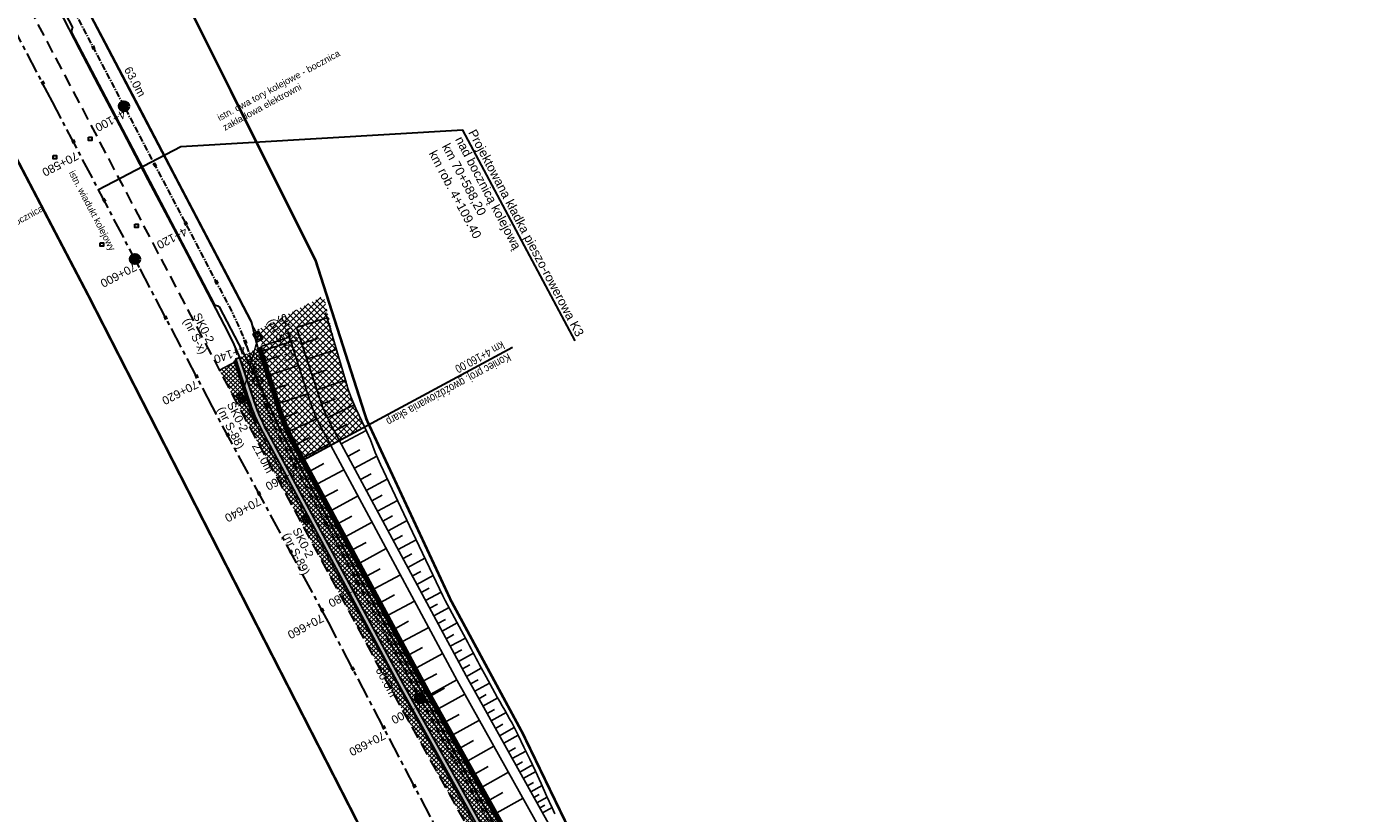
# Model space of a CAD drawing. Header units: metres. Extents: x 7529682 to 7533711, y 5721186 to 5727842.
# Tile 8 of 110: x 7531610 to 7531812, y 5724069 to 5724188. Entities that reach past the tile are written whole.
import ezdxf

# ---------------------------------------------------------------- set-up
doc = ezdxf.new("R2010")
doc.units = ezdxf.units.M
for name, pattern in [('817-dzialki-09-05-04$0$HIDDEN', [0.375, 0.25, -0.125]), ('CENTER', [50.8, 31.75, -6.35, 6.35, -6.35]), ('HIDDEN', [9.525, 6.35, -3.175])]:
    doc.linetypes.add(name, pattern=pattern)
for name, color, linetype in [('C-DROGI-SYTUACJA-ETYKIETY', 7, 'Continuous'), ('D-hatch-pobocza', 131, 'Continuous'), ('D-pobocza', 7, 'Continuous'), ('D-skarpa', 7, 'Continuous'), ('D-skarpa-kreskowanie', 7, 'Continuous')]:
    doc.layers.add(name, color=color, linetype=linetype)
for name, color, linetype, lineweight, true_color in [('D-bariery', 7, 'FENCELINE2', 30, 0xff0f0f), ('D-hatch-ciag-pieszo-rowerowy', 7, 'Continuous', 13, 0xff9f80), ('D-hatch-gwozdziowanie', 7, 'Continuous', 13, 0xffc824), ('D-LR-etap-III', 7, '817-dzialki-09-05-04$0$HIDDEN', 50, 0xff1aff)]:
    doc.layers.add(name, color=color, linetype=linetype, lineweight=lineweight, true_color=true_color)
for name, color, linetype, lineweight in [('D-krawędzie', 7, 'Continuous', 30), ('D-obrzeża', 7, 'Continuous', 30), ('D-opisy', 7, 'Continuous', 30), ('D-oś', 10, 'CENTER', 30), ('D-ścieki', 7, 'Continuous', 30), ('Sieci-KD-proj', 2, 'KANDESZCZ_X2', 30), ('Sieci-T-kanal technologiczny', 4, 'kt kanał technologiczny', 30)]:
    doc.layers.add(name, color=color, linetype=linetype, lineweight=lineweight)
for name, color, linetype, true_color in [('D-opis-KT-dlugosci', 7, 'Continuous', 0xff8000), ('D-opis-KT-studnie', 7, 'Continuous', 0xff8000), ('poprzeczki', 7, 'Continuous', 0x0000c7)]:
    doc.layers.add(name, color=color, linetype=linetype, true_color=true_color)
doc.styles.add('2mm08', font='arial.ttf', dxfattribs={"width": 0.8})
doc.styles.add('ARIAL', font='arial.ttf', dxfattribs={"height": 1})
doc.styles.add('DIMTEXT', font='simplex.shx', dxfattribs={"width": 0.7})
doc.styles.get("Standard").update_dxf_attribs({"font": 'arial.ttf'})
doc.linetypes.add('FENCELINE2', pattern='A,6.35,-2.54,[132,ltypeshp.shx,S=2.54,R=0,X=-2.54,Y=0],-2.54,25.4', length=36.83)
doc.linetypes.add('KANDESZCZ_X2', pattern='A,4.366477,-0.326302,["kd",DIMTEXT,S=1.28,R=0,X=0,Y=-0.405864],-2.036296,4.465198', length=11.194273)
doc.linetypes.add('kt kanał technologiczny', pattern='A,1,-0.8,["kt",Standard,S=0.5,R=0,X=-0.7,Y=-0.15],-0.3', length=2.1)
pattern_1 = [(45, (0, 0), (-0.33675960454, 0.33675960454), []), (135, (0, 0), (-0.33675960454, -0.33675960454), [])]

# ---------------------------------------------------------------- blocks, each defined once
blk = doc.blocks.new('kilometraz')
at = {"linetype": 'ByBlock', "lineweight": -2}
blk.add_hatch(color=0, dxfattribs=at).paths.add_polyline_path([(0, -0.28125, 0.41421356), (0.28125, 0, 0.41421356), (0, 0.28125)])
at = {"color": 0, "linetype": 'ByBlock', "lineweight": -2}
blk.add_line((0, 0.28125), (0, -0.28125), dxfattribs=at)
blk.add_circle((0, 0), 0.28125, dxfattribs=at)
blk = doc.blocks.new('AeccTickLine')
at = {"color": 0, "linetype": 'ByBlock', "lineweight": -2}
blk.add_line((0, 1), (0, -1), dxfattribs=at)
blk = doc.blocks.new('SKR2')
at = {"layer": 'Sieci-T-kanal technologiczny', "color": 2, "lineweight": 25}
for points in [[(0.03, -0.19), (0.96, -1.15), (0.28, -1.81), (-0.65, -0.84)], [(-0.04, -0.54), (0.61, -1.21), (0.23, -1.57), (-0.41, -0.9)]]:
    blk.add_lwpolyline(points, close=True, dxfattribs=at)
blk.add_lwpolyline([(-0.09, -1.23), (0.28, -0.87)], dxfattribs=at)

msp = doc.modelspace()

# ---------------------------------------------------------------- hatches: boundary and pattern name
at = {"layer": 'D-hatch-ciag-pieszo-rowerowy'}
h = msp.add_hatch(dxfattribs=at)
h.set_pattern_fill('ANSI37', color=256, scale=0.15, style=0)
h.set_pattern_definition(pattern_1)
edge = h.paths.add_edge_path()
edge.add_line((7531644.77, 5724139.26), (7531642.01, 5724137.81))
edge.add_arc((7531613.48, 5724128.52), 30, 18.0068, 18.0431, ccw=False)
edge.add_line((7531642.01, 5724137.79), (7531643.99, 5724131.72))
edge.add_arc((7531672.52, 5724141), 30, 198.0068, 208.2899)
edge.add_line((7531646.1, 5724126.78), (7531649.99, 5724119.54))
edge.add_line((7531649.99, 5724119.54), (7531652.86, 5724119.41))
edge.add_line((7531652.86, 5724119.41), (7531649.91, 5724124.9))
edge.add_arc((7531674.12, 5724137.94), 27.5, 198.0068, 208.2899, ccw=False)
edge.add_line((7531647.97, 5724129.44), (7531644.77, 5724139.26))
h = msp.add_hatch(dxfattribs=at)
h.set_pattern_fill('ANSI37', color=256, scale=0.15, style=0)
h.set_pattern_definition(pattern_1)
h.paths.add_polyline_path([(7531670.46, 5724086.72), (7531652.86, 5724119.41), (7531649.99, 5724119.54), (7531666.66, 5724088.58), (7531679.39, 5724065.76), (7531684.87, 5724055.95), (7531688.52, 5724049.12), (7531697.22, 5724032.63), (7531705.52, 5724016.85), (7531710.98, 5724006.44), (7531717.73, 5723993.61), (7531720.61, 5723993.5), (7531714.8, 5724004.55), (7531709.34, 5724014.95), (7531701.04, 5724030.73), (7531692.33, 5724047.23), (7531688.67, 5724054.08), (7531683.18, 5724063.92)])
at = {"layer": 'D-hatch-gwozdziowanie'}
h = msp.add_hatch(dxfattribs=at)
h.set_pattern_fill('ANSI37', color=256, scale=0.2, style=0)
h.set_pattern_definition([(45, (0, 0), (-0.449012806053, 0.449012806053), []), (135, (0, 0), (-0.449012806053, -0.449012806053), [])])
h.paths.add_polyline_path([(7531660.16, 5724128.85), (7531660.86, 5724127.35), (7531651.79, 5724122.46), (7531649.85, 5724126.12), (7531648.98, 5724128.09), (7531648.38, 5724129.79), (7531647.71, 5724131.86), (7531646.07, 5724136.89), (7531644.76, 5724142.01), (7531649.03, 5724144.2), (7531650.36, 5724144.89), (7531654.68, 5724147.14), (7531656.49, 5724139.5), (7531657.86, 5724134.85), (7531658.47, 5724132.72), (7531659.25, 5724130.68)])
at = {"layer": 'D-hatch-pobocza'}
h = msp.add_hatch(dxfattribs=at)
h.set_pattern_fill('ANSI37', color=256, scale=0.15, style=0)
h.set_pattern_definition(pattern_1)
h.paths.add_polyline_path([(7531641.56, 5724137.25), (7531638.97, 5724135.9), (7531641.01, 5724132.02), (7531664.91, 5724087.62), (7531677.64, 5724064.79), (7531683.11, 5724054.99), (7531686.75, 5724048.18), (7531695.45, 5724031.7), (7531703.75, 5724015.92), (7531709.21, 5724005.51), (7531719.39, 5723986.15), (7531726.3, 5723973), (7531732.74, 5723960.74), (7531735.13, 5723956.19), (7531735.64, 5723955.22), (7531738.92, 5723952.15), (7531736.41, 5723957), (7531736.31, 5723956.96), (7531727.53, 5723973.65), (7531720.63, 5723986.8), (7531710.45, 5724006.17), (7531704.99, 5724016.57), (7531696.69, 5724032.35), (7531687.99, 5724048.84), (7531684.34, 5724055.66), (7531678.87, 5724065.47), (7531666.13, 5724088.29), (7531645.57, 5724126.5, -0.044899), (7531643.41, 5724131.54)])
at = {"layer": 'D-ścieki', "linetype": 'ByBlock', "true_color": 0x00cccc}
h = msp.add_hatch(color=132, dxfattribs=at)
edge = h.paths.add_edge_path()
edge.add_line((7531642.01, 5724137.81), (7531641.44, 5724137.63))
edge.add_line((7531641.44, 5724137.63), (7531643.41, 5724131.54))
edge.add_arc((7531672.52, 5724141), 30.6, 198.0068, 208.2899)
edge.add_line((7531645.57, 5724126.5), (7531666.13, 5724088.29))
edge.add_line((7531666.13, 5724088.29), (7531678.87, 5724065.47))
edge.add_line((7531678.87, 5724065.47), (7531684.34, 5724055.66))
edge.add_line((7531684.34, 5724055.66), (7531687.99, 5724048.84))
edge.add_line((7531687.99, 5724048.84), (7531696.69, 5724032.35))
edge.add_line((7531696.69, 5724032.35), (7531704.99, 5724016.57))
edge.add_line((7531704.99, 5724016.57), (7531710.45, 5724006.17))
edge.add_line((7531710.45, 5724006.17), (7531727.53, 5723973.65))
edge.add_line((7531727.53, 5723973.65), (7531736.31, 5723956.96))
edge.add_line((7531736.31, 5723956.96), (7531737.42, 5723957.41))
edge.add_line((7531737.42, 5723957.41), (7531737.21, 5723957.86))
edge.add_line((7531737.21, 5723957.86), (7531736.63, 5723957.63))
edge.add_line((7531736.63, 5723957.63), (7531728.07, 5723973.93))
edge.add_line((7531728.07, 5723973.93), (7531710.98, 5724006.44))
edge.add_line((7531710.98, 5724006.44), (7531705.52, 5724016.85))
edge.add_line((7531705.52, 5724016.85), (7531697.22, 5724032.63))
edge.add_line((7531697.22, 5724032.63), (7531688.52, 5724049.12))
edge.add_line((7531688.52, 5724049.12), (7531684.87, 5724055.95))
edge.add_line((7531684.87, 5724055.95), (7531679.39, 5724065.76))
edge.add_line((7531679.39, 5724065.76), (7531666.66, 5724088.58))
edge.add_line((7531666.66, 5724088.58), (7531646.1, 5724126.78))
edge.add_arc((7531672.52, 5724141), 30, 198.0068, 208.2899, ccw=False)
edge.add_line((7531643.99, 5724131.72), (7531642.01, 5724137.79))
edge.add_arc((7531613.48, 5724128.52), 30, 18.0068, 18.0431)

# ---------------------------------------------------------------- linework, layer by layer
at = {"layer": 'D-bariery', "ltscale": 0.05, "flags": 128}
for points in [[(7531734.88, 5723966.87), (7531732.11, 5723972.15), (7531725.2, 5723985.29), (7531715.03, 5724004.66), (7531709.56, 5724015.07), (7531701.26, 5724030.85), (7531692.55, 5724047.35), (7531688.89, 5724054.2), (7531683.4, 5724064.04), (7531670.68, 5724086.84), (7531650.13, 5724125.02, -0.044899), (7531648.21, 5724129.51), (7531645, 5724139.38)], [(7531641.16, 5724137.37, -0.000554), (7531641.18, 5724137.31), (7531643.08, 5724131.43, 0.025018), (7531644.45, 5724127.91)]]:
    msp.add_lwpolyline(points, format="xyb", dxfattribs=at)
at = {"layer": 'D-krawędzie', "linetype": 'HIDDEN', "ltscale": 0.3, "flags": 128}
msp.add_lwpolyline([(7530572.01, 5726166.06), (7530599.74, 5726113.52), (7530641.56, 5726032.01), (7530660.96, 5725995.07), (7530689.13, 5725941.54), (7530707.34, 5725907.03), (7530725.26, 5725873.09), (7530743.97, 5725837.65), (7530770.53, 5725787.12), (7530787.86, 5725754.27), (7530809.9, 5725712.54), (7530824.74, 5725684.39), (7530840.86, 5725653.69), (7530860.68, 5725616.15), (7530865.28, 5725607.39), (7530878.05, 5725583.08), (7530918.17, 5725507.18), (7530950.16, 5725446.31), (7530993.42, 5725364.26), (7531022.77, 5725308.72), (7531053.81, 5725249.87), (7531081.17, 5725197.87), (7531103.9, 5725154.54), (7531128.12, 5725108.45), (7531149.3, 5725068.25), (7531167.38, 5725033.77), (7531197.16, 5724976.99), (7531228.15, 5724918.03), (7531253.15, 5724870.49), (7531286.8, 5724806.65), (7531306.74, 5724768.66), (7531335.09, 5724714.65), (7531357.32, 5724672.44), (7531373.64, 5724641.45), (7531392.16, 5724606), (7531418.48, 5724555.85), (7531439.73, 5724515.58), (7531476.36, 5724446.19), (7531491.8, 5724416.76), (7531531.9, 5724339.93), (7531557.23, 5724291.66), (7531569.85, 5724267.58), (7531591.38, 5724226.55), (7531610, 5724191.1), (7531616.88, 5724178), (7531629.98, 5724153.03), (7531641.01, 5724132.02), (7531664.91, 5724087.62), (7531677.64, 5724064.79), (7531683.11, 5724054.99), (7531686.75, 5724048.18), (7531695.45, 5724031.7), (7531703.75, 5724015.92), (7531709.21, 5724005.51), (7531719.39, 5723986.15), (7531726.3, 5723973), (7531732.74, 5723960.74), (7531735.13, 5723956.19)], dxfattribs=at)
at = {"layer": 'D-krawędzie', "color": 7, "linetype": 'ByBlock'}
for points in [[(7531644.77, 5724139.26), (7531643.8, 5724143.27), (7531640.72, 5724149.13), (7531632.8, 5724164.24), (7531627.34, 5724174.65), (7531621.82, 5724185.17), (7531617.52, 5724193.35), (7531616.32, 5724194.71), (7531614.79, 5724196.44)], [(7531611.85, 5724194.89), (7531614.07, 5724191.54), (7531615.43, 5724188.94), (7531617.87, 5724184.29), (7531620.7, 5724178.91), (7531624.33, 5724171.98), (7531628.19, 5724164.62), (7531632.48, 5724156.45), (7531634.64, 5724152.34), (7531637.15, 5724147.55), (7531640.35, 5724141.46), (7531641.12, 5724139.76), (7531642.01, 5724137.81)]]:
    msp.add_lwpolyline(points, dxfattribs=at)
at = {"layer": 'D-krawędzie'}
for points in [[(7531619.22, 5724171.06), (7531619.72, 5724171.06), (7531619.72, 5724170.56), (7531619.22, 5724170.56)], [(7531613.87, 5724168.3), (7531614.37, 5724168.3), (7531614.37, 5724167.8), (7531613.87, 5724167.8)], [(7531626.23, 5724157.92), (7531626.73, 5724157.92), (7531626.73, 5724157.42), (7531626.23, 5724157.42)], [(7531621, 5724155.1), (7531621.5, 5724155.1), (7531621.5, 5724154.6), (7531621, 5724154.6)]]:
    msp.add_lwpolyline(points, close=True, dxfattribs=at)
at = {"layer": 'D-LR-etap-III', "ltscale": 10, "flags": 128}
msp.add_lwpolyline([(7531750.47, 5723895.1, 0.4, 0.4, 0), (7531750.5, 5723895.13, 0.4, 0.4, 0), (7531682.71, 5724022.92, 0.4, 0.4, 0), (7531619.18, 5724147.2, 0.4, 0.4, 0), (7531592.31, 5724198.49, 0.4, 0.4, 0), (7531553.26, 5724272.92, 0.4, 0.4, 0), (7531504.02, 5724366.79, 0.4, 0.4, 0), (7531482.09, 5724407.62, 0.4, 0.4, 0), (7531412.35, 5724541.18, 0.4, 0.4, 0), (7531388.46, 5724586.93, 0.4, 0.4, 0), (7531345.12, 5724669.94, 0.4, 0.4, 0), (7531127.66, 5725081.67, 0.4, 0.4, 0), (7531059.25, 5725211.04, 0.4, 0.4, 0), (7531008.01, 5725307.95, 0.4, 0.4, 0), (7530964.18, 5725390.84, 0.4, 0.4, 0), (7530914.56, 5725484.68, 0.4, 0.4, 0), (7530865.24, 5725577.49, 0.4, 0.4, 0), (7530840.09, 5725624.06, 0.4, 0.4, 0), (7530802.56, 5725694.92, 0.4, 0.4, 0), (7530755.54, 5725787.51, 0.4, 0.4, 0), (7530708.72, 5725876.3, 0.4, 0.4, 0), (7530695.12, 5725902.09, 0.4, 0.4, 0), (7530642.91, 5726001.08, 0.4, 0.4, 0), (7530634.93, 5726016.15, 0.4, 0.4, 0), (7530610.82, 5726061.93, 0.4, 0.4, 0), (7530610.82, 5726061.93, 0.4, 0.4, 0), (7530607.21, 5726063.51, 0.4, 0.4, 0), (7530597.42, 5726080.68, 0.4, 0.4, 0), (7530591.16, 5726088.44, 0.4, 0.4, 0), (7530581.28, 5726107.21, 0.4, 0.4, 0), (7530571.29, 5726130.56, 0.4, 0.4, 0), (7530549.55, 5726171.53, 0.4, 0.4, 0), (7530531.01, 5726206.47, 0.4, 0.4, 0), (7530516.46, 5726236.02, 0.4, 0.4, 0), (7530500.8, 5726266.14, 0.4, 0.4, 0), (7530491.35, 5726283.94, 0.4, 0.4, 0), (7530482.4, 5726303.41, 0.4, 0.4, 0), (7530482.4, 5726303.41, 0.4, 0.4, 0), (7530450.41, 5726357.28, 0.4, 0.4, 0), (7530397.76, 5726458.5, 0.4, 0.4, 0), (7530334.71, 5726583.66, 0.4, 0.4, 0), (7530303.94, 5726645.17, 0.4, 0.4, 0), (7530300.51, 5726651.78, 0.4, 0.4, 0), (7530289.21, 5726671.97, 0.4, 0.4, 0), (7530281.54, 5726685.57, 0.4, 0.4, 0), (7530261.37, 5726724.16, 0.4, 0.4, 0), (7530254.03, 5726738.21, 0.4, 0.4, 0), (7530197.22, 5726845.06, 0.4, 0.4, 0), (7530194.71, 5726849.15, 0.4, 0.4, 0), (7530195.92, 5726850.75, 0.4, 0.4, 0), (7530170.55, 5726892.96, 0.4, 0.4, 0), (7530143.17, 5726945.07, 0.4, 0.4, 0), (7530105.06, 5727018.32, 0.4, 0.4, 0), (7530100.06, 5727027.16, 0.4, 0.4, 0), (7530062.32, 5727099.63, 0.4, 0.4, 0), (7530015.38, 5727189.42, 0.4, 0.4, 0), (7529983.21, 5727250.21, 0.4, 0.4, 0), (7529953.28, 5727306.75, 0.4, 0.4, 0), (7529900.67, 5727406.16, 0.4, 0.4, 0), (7529890.63, 5727425.13, 0.4, 0.4, 0), (7529875.16, 5727454.43, 0.4, 0.4, 0), (7529857.56, 5727487.79, 0.4, 0.4, 0), (7529835.19, 5727530.19, 0.4, 0.4, 0), (7529811.74, 5727574.66, 0.4, 0.4, 0), (7529792.1, 5727611.92, 0.4, 0.4, 0), (7529768.07, 5727657.47, 0.4, 0.4, 0), (7529755.21, 5727682.13, 0.4, 0.4, 0), (7529753.31, 5727681.13, 0.4, 0.4, 0), (7529739.21, 5727707.77, 0.4, 0.4, 0), (7529735.39, 5727711.25, 0.4, 0.4, 0), (7529725.42, 5727730.2, 0.4, 0.4, 0), (7529723.55, 5727729.88, 0.4, 0.4, 0), (7529695.57, 5727782.93, 0.4, 0.4, 0), (7529717.68, 5727794.02, 0.4, 0.4, 0), (7529736.27, 5727758.65, 0.4, 0.4, 0), (7529736.27, 5727758.65, 0.4, 0.4, 0), (7529744.51, 5727750.41, 0.4, 0.4, 0), (7529744.51, 5727750.41, 0.4, 0.4, 0), (7529750.28, 5727738.55, 0.4, 0.4, 0), (7529777.11, 5727687.57, 0.4, 0.4, 0), (7529796.52, 5727651.33, 0.4, 0.4, 0), (7529814.94, 5727616.79, 0.4, 0.4, 0), (7529839.01, 5727572.3, 0.4, 0.4, 0), (7529860.62, 5727532.51, 0.4, 0.4, 0), (7529882.35, 5727491.5, 0.4, 0.4, 0), (7529904.87, 5727449.1, 0.4, 0.4, 0), (7529920.75, 5727418.88, 0.4, 0.4, 0), (7529946.68, 5727368.55, 0.4, 0.4, 0), (7529972.02, 5727320.57, 0.4, 0.4, 0), (7529987.74, 5727290.15, 0.4, 0.4, 0), (7529996.5, 5727273.66, 0.4, 0.4, 0), (7530017.54, 5727234.2, 0.4, 0.4, 0), (7530033.05, 5727204.86, 0.4, 0.4, 0), (7530051.62, 5727170.22, 0.4, 0.4, 0), (7530069.28, 5727137.02, 0.4, 0.4, 0), (7530089.39, 5727097.53, 0.4, 0.4, 0), (7530109.71, 5727060.75, 0.4, 0.4, 0), (7530136.77, 5727011.64, 0.4, 0.4, 0), (7530162.45, 5726962.74, 0.4, 0.4, 0), (7530187.67, 5726916.99, 0.4, 0.4, 0), (7530207.82, 5726879.34, 0.4, 0.4, 0), (7530230.63, 5726834.52, 0.4, 0.4, 0), (7530262.29, 5726776.62, 0.4, 0.4, 0), (7530277.51, 5726760.21, 0.4, 0.4, 0), (7530286.04, 5726744.11, 0.4, 0.4, 0), (7530288.1, 5726735.88, 0.4, 0.4, 0), (7530290.39, 5726725.05, 0.4, 0.4, 0), (7530296.18, 5726713.58, 0.4, 0.4, 0), (7530302.73, 5726701.18, 0.4, 0.4, 0), (7530325.69, 5726657.47, 0.4, 0.4, 0), (7530343.24, 5726623.65, 0.4, 0.4, 0), (7530360.23, 5726591.75, 0.4, 0.4, 0), (7530383.21, 5726548.06, 0.4, 0.4, 0), (7530406.02, 5726503.61, 0.4, 0.4, 0), (7530427.46, 5726462.62, 0.4, 0.4, 0), (7530447.93, 5726424.39, 0.4, 0.4, 0), (7530471.13, 5726379.92, 0.4, 0.4, 0), (7530490.5, 5726343.03, 0.4, 0.4, 0), (7530509.5, 5726306.73, 0.4, 0.4, 0), (7530529.89, 5726267.24, 0.4, 0.4, 0), (7530543.85, 5726238.99, 0.4, 0.4, 0), (7530554.81, 5726218.94, 0.4, 0.4, 0), (7530559.03, 5726212.22, 0.4, 0.4, 0), (7530563.06, 5726206.41, 0.4, 0.4, 0), (7530566.93, 5726200.46, 0.4, 0.4, 0), (7530569.77, 5726194.9, 0.4, 0.4, 0), (7530571.47, 5726191.28, 0.4, 0.4, 0), (7530572.84, 5726188.02, 0.4, 0.4, 0), (7530575.3, 5726182.03, 0.4, 0.4, 0), (7530579.74, 5726173.31, 0.4, 0.4, 0), (7530583.3, 5726167.41, 0.4, 0.4, 0), (7530593.4, 5726163.33, 0.4, 0.4, 0), (7530598.62, 5726155.26, 0.4, 0.4, 0), (7530608.26, 5726140.5, 0.4, 0.4, 0), (7530603.27, 5726136.83, 0.4, 0.4, 0), (7530606.53, 5726131.84, 0.4, 0.4, 0), (7530604.24, 5726124.22, 0.4, 0.4, 0), (7530605.85, 5726121.63, 0.4, 0.4, 0), (7530608.97, 5726116.16, 0.4, 0.4, 0), (7530618.11, 5726097.79, 0.4, 0.4, 0), (7530651.21, 5726034.96, 0.4, 0.4, 0), (7530670.24, 5725998.61, 0.4, 0.4, 0), (7530698.08, 5725945.95, 0.4, 0.4, 0), (7530716.51, 5725911.31, 0.4, 0.4, 0), (7530735.22, 5725875.67, 0.4, 0.4, 0), (7530752.5, 5725842.15, 0.4, 0.4, 0), (7530778.31, 5725793.5, 0.4, 0.4, 0), (7530797.5, 5725756.38, 0.4, 0.4, 0), (7530812.52, 5725728.29, 0.4, 0.4, 0), (7530820.04, 5725713.16, 0.4, 0.4, 0), (7530822.42, 5725710.19, 0.4, 0.4, 0), (7530833.15, 5725688.8, 0.4, 0.4, 0), (7530849.63, 5725656.16, 0.4, 0.4, 0), (7530867.98, 5725621.96, 0.4, 0.4, 0), (7530872.63, 5725612.89, 0.4, 0.4, 0), (7530880.35, 5725597.59, 0.4, 0.4, 0), (7530883.84, 5725593.39, 0.4, 0.4, 0), (7530891.78, 5725587.76, 0.4, 0.4, 0), (7530895.04, 5725584.28, 0.4, 0.4, 0), (7530897.03, 5725580.94, 0.4, 0.4, 0), (7530900.95, 5725579.95, 0.4, 0.4, 0), (7530904.81, 5725571.98, 0.4, 0.4, 0), (7530903.68, 5725568.57, 0.4, 0.4, 0), (7530908.9, 5725558.84, 0.4, 0.4, 0), (7530910.25, 5725545.67, 0.4, 0.4, 0), (7530912.87, 5725538.65, 0.4, 0.4, 0), (7530945.28, 5725478.46, 0.4, 0.4, 0), (7530959.69, 5725450.25, 0.4, 0.4, 0), (7531002.83, 5725368.19, 0.4, 0.4, 0), (7531044.7, 5725290.31, 0.4, 0.4, 0), (7531064.1, 5725253.21, 0.4, 0.4, 0), (7531083.01, 5725216.68, 0.4, 0.4, 0), (7531113.01, 5725158.47, 0.4, 0.4, 0), (7531137.36, 5725113.07, 0.4, 0.4, 0), (7531150.83, 5725086.71, 0.4, 0.4, 0), (7531159.75, 5725076.64, 0.4, 0.4, 0), (7531166.31, 5725074.58, 0.4, 0.4, 0), (7531172.29, 5725062.58, 0.4, 0.4, 0), (7531170.59, 5725055.61, 0.4, 0.4, 0), (7531173.73, 5725044.08, 0.4, 0.4, 0), (7531215.34, 5724964.86, 0.4, 0.4, 0), (7531238.05, 5724921.68, 0.4, 0.4, 0), (7531262.39, 5724875.28, 0.4, 0.4, 0), (7531295.59, 5724811.27, 0.4, 0.4, 0), (7531348.49, 5724712.36, 0.4, 0.4, 0), (7531363.74, 5724682.68, 0.4, 0.4, 0), (7531366.99, 5724675.87, 0.4, 0.4, 0), (7531382.54, 5724646.11, 0.4, 0.4, 0), (7531401.3, 5724610.87, 0.4, 0.4, 0), (7531428.96, 5724558.86, 0.4, 0.4, 0), (7531449.11, 5724520.4, 0.4, 0.4, 0), (7531477.29, 5724465.83, 0.4, 0.4, 0), (7531501, 5724421.11, 0.4, 0.4, 0), (7531512.12, 5724400.55, 0.4, 0.4, 0), (7531513.78, 5724396.76, 0.4, 0.4, 0), (7531526.32, 5724379.39, 0.4, 0.4, 0), (7531566.78, 5724302.74, 0.4, 0.4, 0), (7531612.28, 5724225.61, 0.4, 0.4, 0), (7531620.49, 5724210.55, 0.4, 0.4, 0), (7531631.58, 5724196.26, 0.4, 0.4, 0), (7531653.48, 5724152.43, 0.4, 0.4, 0), (7531661.15, 5724128.49, 0.4, 0.4, 0), (7531673.88, 5724101.19, 0.4, 0.4, 0), (7531684.69, 5724081.18, 0.4, 0.4, 0), (7531699.21, 5724051.17, 0.4, 0.4, 0), (7531704.03, 5724040.58, 0.4, 0.4, 0), (7531704.03, 5724040.58, 0.4, 0.4, 0), (7531703.91, 5724037.17, 0.4, 0.4, 0), (7531736.42, 5723969.23, 0.4, 0.4, 0), (7531738.29, 5723967.7, 0.4, 0.4, 0), (7531742.18, 5723962.35, 0.4, 0.4, 0), (7531744.29, 5723958.62, 0.4, 0.4, 0), (7531755.39, 5723944.19, 0.4, 0.4, 0), (7531758.69, 5723936.76, 0.4, 0.4, 0), (7531780.08, 5723929.25, 0.4, 0.4, 0), (7531792.61, 5723906.34, 0.4, 0.4, 0), (7531792.61, 5723906.34, 0.4, 0.4, 0), (7531756.96, 5723883.06, 0.4, 0.4, 0), (7531750.46, 5723895.13, 0.4, 0.4, 0), (7531750.46, 5723895.13, 0, 0, 0)], format="xyseb", dxfattribs=at)
at = {"layer": 'D-obrzeża'}
msp.add_lwpolyline([(7531780.89, 5723900.51), (7531779.43, 5723903.07, 0.118613), (7531777.82, 5723904.77), (7531765.06, 5723913.08, -0.200916), (7531758.55, 5723922.66), (7531755.44, 5723937.94, 0.1118), (7531751.82, 5723946), (7531743.06, 5723957.61, 0.048597), (7531740.44, 5723960.47), (7531738.44, 5723962.26, -0.089262), (7531734.08, 5723967.85), (7531731.89, 5723972.03), (7531724.98, 5723985.18), (7531714.8, 5724004.55), (7531709.34, 5724014.95), (7531701.04, 5724030.73), (7531692.33, 5724047.23), (7531688.67, 5724054.08), (7531683.18, 5724063.92), (7531670.46, 5724086.72), (7531649.91, 5724124.9, -0.044899), (7531647.97, 5724129.44), (7531644.77, 5724139.26)], format="xyb", dxfattribs=at)
at = {"layer": 'D-opisy'}
msp.add_line((7531650.25, 5724121.63), (7531683.18, 5724139.36), dxfattribs=at)
for points in [[(7531692.64, 5724140.33), (7531675.67, 5724172.11), (7531633.13, 5724169.61)], [(7531633.13, 5724169.61), (7531633.13, 5724169.61), (7531633.13, 5724169.61), (7531620.75, 5724163.1)]]:
    msp.add_lwpolyline(points, dxfattribs=at)
at = {"layer": 'D-oś', "ltscale": 0.1}
msp.add_lwpolyline([(7531812.38, 5723798.62), (7531655.4, 5724097.9), (7531637.92, 5724130.38), (7531626.89, 5724151.4), (7531613.78, 5724176.37), (7531606.91, 5724189.47), (7531588.28, 5724224.92), (7531566.75, 5724265.95), (7531554.13, 5724290.03), (7531528.89, 5724338.21), (7531488.68, 5724414.9), (7531465.3, 5724459.45)], dxfattribs=at)
at = {"layer": 'D-oś', "ltscale": 0.03}
msp.add_lwpolyline([(7531617, 5724190.14), (7531641.09, 5724144.24, -0.042262), (7531643.05, 5724139.58), (7531645.97, 5724130.59, 0.044899), (7531648.09, 5724125.65), (7531669.36, 5724086.12), (7531687.57, 5724053.49), (7531733.08, 5723967.07, 0.08906), (7531737.42, 5723961.49), (7531739.52, 5723959.62, -0.048597), (7531742.14, 5723956.76), (7531750.65, 5723945.47, -0.1118), (7531754.27, 5723937.41), (7531757.43, 5723921.9, 0.200916), (7531763.94, 5723912.31), (7531771.97, 5723907.08, -0.131228), (7531777.15, 5723901.33), (7531783.38, 5723889.12)], format="xyb", dxfattribs=at)
at = {"layer": 'D-pobocza'}
msp.add_lwpolyline([(7531757.98, 5723927.96), (7531755.91, 5723938.15, 0.1118), (7531752.28, 5723946.21), (7531743.43, 5723957.95, 0.048597), (7531740.81, 5723960.81), (7531738.84, 5723962.58, -0.089262), (7531734.48, 5723968.16), (7531732.33, 5723972.26), (7531725.42, 5723985.41), (7531715.25, 5724004.78), (7531709.78, 5724015.18), (7531701.48, 5724030.97), (7531692.78, 5724047.46), (7531689.11, 5724054.32), (7531683.62, 5724064.16), (7531670.9, 5724086.96), (7531650.35, 5724125.14, -0.044899), (7531648.44, 5724129.59), (7531645.22, 5724139.5)], format="xyb", dxfattribs=at)
msp.add_lwpolyline([(7531641.56, 5724137.25), (7531638.97, 5724135.9)], dxfattribs=at)
at = {"layer": 'D-skarpa', "linetype": 'Continuous'}
for points in [[(7531654.97, 5724144.61), (7531658, 5724134.38), (7531658.06, 5724134.12), (7531658.13, 5724133.84), (7531658.21, 5724133.56), (7531658.29, 5724133.28), (7531658.38, 5724133), (7531658.47, 5724132.72), (7531658.57, 5724132.44), (7531658.67, 5724132.17), (7531658.78, 5724131.91, 0.008141), (7531660.04, 5724129.08), (7531660.9, 5724127.27), (7531661.76, 5724125.39), (7531662.48, 5724123.49), (7531663.25, 5724121.7), (7531668.1, 5724111.48), (7531672.67, 5724101.86, -0.000668), (7531675.48, 5724096.59), (7531676.42, 5724094.83, -0.000447), (7531678.45, 5724091.01), (7531679.18, 5724089.68), (7531680.14, 5724087.93, -0.000647), (7531683.1, 5724082.68), (7531684.02, 5724080.85), (7531684.9, 5724079.05), (7531685.78, 5724077.24), (7531686.66, 5724075.42), (7531687.5, 5724073.57), (7531688.32, 5724071.74), (7531689.14, 5724069.9), (7531689.55, 5724068.99)], [(7531649.27, 5724141.62), (7531652.72, 5724130.98, 0.044899), (7531654.31, 5724127.27), (7531674.84, 5724089.12), (7531687.55, 5724066.35), (7531693.06, 5724056.48), (7531696.75, 5724049.58), (7531702.02, 5724039.58), (7531703.35, 5724040.28), (7531698.07, 5724050.28), (7531694.37, 5724057.2), (7531688.86, 5724067.09), (7531676.16, 5724089.84), (7531655.63, 5724127.98, -0.044899), (7531654.15, 5724131.45), (7531650.61, 5724142.33)]]:
    msp.add_lwpolyline(points, format="xyb", dxfattribs=at)
at = {"layer": 'D-skarpa-kreskowanie'}
for p, q in [((7531650.61, 5724142.33), (7531655.23, 5724143.83)), ((7531645.22, 5724139.5), (7531649.5, 5724140.89)), ((7531651.39, 5724139.93), (7531653.77, 5724140.7)), ((7531645.92, 5724137.36), (7531648.06, 5724138.06)), ((7531652.17, 5724137.55), (7531656.63, 5724139.01)), ((7531646.61, 5724135.22), (7531650.89, 5724136.61)), ((7531652.92, 5724135.22), (7531655.18, 5724135.95)), ((7531647.31, 5724133.08), (7531649.45, 5724133.78)), ((7531653.66, 5724132.97), (7531658, 5724134.38)), ((7531648.01, 5724130.94), (7531652.29, 5724132.33)), ((7531654.37, 5724130.8), (7531656.49, 5724131.57)), ((7531648.71, 5724128.8), (7531650.83, 5724129.57)), ((7531655.25, 5724128.72), (7531659.3, 5724130.7)), ((7531649.56, 5724126.72), (7531653.66, 5724128.59)), ((7531656.31, 5724126.73), (7531658.24, 5724127.77)), ((7531650.58, 5724124.71), (7531652.56, 5724125.78)), ((7531657.35, 5724124.8), (7531661.11, 5724126.82)), ((7531651.64, 5724122.73), (7531655.61, 5724124.87)), ((7531658.36, 5724122.92), (7531660.16, 5724123.89)), ((7531652.71, 5724120.75), (7531654.69, 5724121.82)), ((7531659.33, 5724121.12), (7531662.71, 5724122.94)), ((7531653.78, 5724118.77), (7531657.74, 5724120.9)), ((7531660.24, 5724119.42), (7531661.87, 5724120.3)), ((7531661.12, 5724117.79), (7531664.29, 5724119.5)), ((7531654.84, 5724116.79), (7531656.82, 5724117.86)), ((7531655.91, 5724114.81), (7531659.87, 5724116.94)), ((7531661.97, 5724116.2), (7531663.52, 5724117.04)), ((7531662.8, 5724114.66), (7531665.82, 5724116.28)), ((7531656.97, 5724112.83), (7531658.96, 5724113.89)), ((7531663.61, 5724113.15), (7531665.08, 5724113.94)), ((7531664.41, 5724111.68), (7531667.27, 5724113.22)), ((7531658.04, 5724110.85), (7531662, 5724112.98)), ((7531659.11, 5724108.86), (7531661.09, 5724109.93)), ((7531665.18, 5724110.25), (7531666.57, 5724111)), ((7531665.93, 5724108.85), (7531668.65, 5724110.32)), ((7531660.17, 5724106.88), (7531664.14, 5724109.02)), ((7531666.66, 5724107.49), (7531667.98, 5724108.21)), ((7531667.37, 5724106.17), (7531669.96, 5724107.56)), ((7531661.24, 5724104.9), (7531663.22, 5724105.97)), ((7531662.31, 5724102.92), (7531666.27, 5724105.05)), ((7531668.07, 5724104.88), (7531669.33, 5724105.55)), ((7531668.75, 5724103.61), (7531671.21, 5724104.94)), ((7531669.41, 5724102.38), (7531670.61, 5724103.03)), ((7531663.37, 5724100.94), (7531665.35, 5724102.01)), ((7531664.44, 5724098.96), (7531668.4, 5724101.09)), ((7531670.05, 5724101.19), (7531672.39, 5724102.44)), ((7531670.68, 5724100.02), (7531671.84, 5724100.64)), ((7531671.31, 5724098.86), (7531673.61, 5724100.1)), ((7531665.51, 5724096.98), (7531667.49, 5724098.04)), ((7531666.57, 5724095), (7531670.53, 5724097.13)), ((7531671.93, 5724097.71), (7531673.08, 5724098.33)), ((7531672.54, 5724096.56), (7531674.84, 5724097.79)), ((7531673.16, 5724095.41), (7531674.31, 5724096.03)), ((7531673.78, 5724094.27), (7531676.06, 5724095.5)), ((7531667.64, 5724093.01), (7531669.62, 5724094.08)), ((7531668.7, 5724091.03), (7531672.67, 5724093.17)), ((7531674.39, 5724093.13), (7531675.53, 5724093.74)), ((7531675.01, 5724091.99), (7531677.28, 5724093.21)), ((7531675.62, 5724090.85), (7531676.75, 5724091.46)), ((7531676.23, 5724089.72), (7531678.47, 5724090.97)), ((7531669.77, 5724089.05), (7531671.75, 5724090.12)), ((7531670.84, 5724087.07), (7531674.8, 5724089.2)), ((7531676.12, 5724089.91), (7531676.12, 5724089.91)), ((7531676.86, 5724088.59), (7531677.97, 5724089.22)), ((7531670.96, 5724086.84), (7531672.93, 5724087.94)), ((7531672.06, 5724084.88), (7531675.99, 5724087.07)), ((7531677.48, 5724087.48), (7531679.71, 5724088.72)), ((7531678.1, 5724086.36), (7531679.21, 5724086.98)), ((7531678.72, 5724085.25), (7531680.95, 5724086.5)), ((7531673.16, 5724082.91), (7531675.12, 5724084.01)), ((7531674.25, 5724080.95), (7531678.18, 5724083.14)), ((7531679.34, 5724084.13), (7531680.46, 5724084.76)), ((7531679.97, 5724083.02), (7531682.21, 5724084.27)), ((7531680.59, 5724081.89), (7531681.72, 5724082.52)), ((7531681.22, 5724080.77), (7531683.44, 5724082.01)), ((7531684.01, 5724080.87), (7531681.84, 5724079.66)), ((7531675.35, 5724078.98), (7531677.31, 5724080.08)), ((7531676.44, 5724077.02), (7531680.37, 5724079.21)), ((7531682.55, 5724078.38), (7531683.6, 5724078.97)), ((7531683.14, 5724077.33), (7531685.18, 5724078.47)), ((7531683.71, 5724076.31), (7531684.7, 5724076.86)), ((7531677.54, 5724075.05), (7531679.51, 5724076.15)), ((7531678.64, 5724073.09), (7531682.57, 5724075.28)), ((7531684.26, 5724075.31), (7531686.19, 5724076.39)), ((7531686.67, 5724075.39), (7531684.8, 5724074.35)), ((7531685.43, 5724073.22), (7531686.32, 5724073.72)), ((7531685.93, 5724072.33), (7531687.63, 5724073.28)), ((7531679.73, 5724071.12), (7531681.7, 5724072.22)), ((7531680.83, 5724069.16), (7531684.76, 5724071.35)), ((7531686.4, 5724071.49), (7531687.21, 5724071.94)), ((7531686.85, 5724070.67), (7531688.41, 5724071.54)), ((7531687.29, 5724069.9), (7531688.03, 5724070.31)), ((7531687.7, 5724069.15), (7531689.13, 5724069.95))]:
    msp.add_line(p, q, dxfattribs=at)
at = {"layer": 'D-skarpa-kreskowanie', "linetype": 'Continuous'}
msp.add_line((7531645.16, 5724138.75, 115.62), (7531649.82, 5724140.26, 112.35), dxfattribs=at)
at = {"layer": 'D-ścieki'}
for points in [[(7531678.87, 5724065.47), (7531666.13, 5724088.29), (7531645.57, 5724126.5, -0.044899), (7531643.41, 5724131.54), (7531641.44, 5724137.63), (7531642.01, 5724137.81)], [(7531642.01, 5724137.81, -0.000158), (7531642.01, 5724137.79), (7531643.99, 5724131.72, 0.044899), (7531646.1, 5724126.78), (7531666.66, 5724088.58), (7531679.39, 5724065.76)]]:
    msp.add_lwpolyline(points, format="xyb", dxfattribs=at)
at = {"layer": 'Sieci-KD-proj', "ltscale": 0.7, "flags": 128}
msp.add_lwpolyline([(7531506.53, 5724396.61), (7531510.68, 5724396.77), (7531518.17, 5724374.54), (7531526.01, 5724359.56), (7531537.35, 5724337.95), (7531552.22, 5724309.65), (7531564.45, 5724286.21), (7531574.31, 5724267.35), (7531591.21, 5724235.13), (7531606.39, 5724206.14), (7531610.93, 5724198.78), (7531616.75, 5724187.71, -0.198912), (7531616.77, 5724187.48), (7531616.64, 5724187.09, 0.198912), (7531616.67, 5724186.86), (7531627.42, 5724166.37), (7531638.17, 5724145.87, 0.198912), (7531638.35, 5724145.73), (7531638.74, 5724145.6, -0.198912), (7531638.91, 5724145.46), (7531644.77, 5724134.3), (7531648.02, 5724127.05), (7531660.61, 5724103.65), (7531676.6, 5724074.26), (7531694.71, 5724041.32), (7531705.94, 5724019.85), (7531727.55, 5723978.74), (7531737.71, 5723957.28), (7531739.25, 5723963.84)], format="xyb", dxfattribs=at)
at = {"layer": 'Sieci-KD-proj', "linetype": 'ByBlock'}
msp.add_circle((7531644.74, 5724134.3), 0.666, dxfattribs=at)
at = {"layer": 'Sieci-T-kanal technologiczny', "ltscale": 2}
msp.add_lwpolyline([(7531772.86, 5723900.18, 0.2, 0.2, 0), (7531759.5, 5723925.59, 0.2, 0.2, 0), (7531750.56, 5723941.9, 0.2, 0.2, 0), (7531735.65, 5723957.37, 0.2, 0.2, 0), (7531708.21, 5724009.6, 0.2, 0.2, 0), (7531680.53, 5724061.7, 0.2, 0.2, 0), (7531652.16, 5724113.44, 0.2, 0.2, 0), (7531642.29, 5724131.73, 0.2, 0.2, 0), (7531644.83, 5724141.04, 0.2, 0.2, 0), (7531630.65, 5724168.06, 0.2, 0.2, 0), (7531616.12, 5724195.76, 0.2, 0.2, 0), (7531608.36, 5724196.22, 0.2, 0.2, 0), (7531581, 5724248.5, 0.2, 0.2, 0), (7531553.59, 5724300.75, 0.2, 0.2, 0), (7531526.22, 5724353.01, 0.2, 0.2, 0), (7531498.93, 5724405.32, 0.2, 0.2, 0), (7531471.81, 5724457.71, 0.2, 0.2, 0)], format="xyseb", dxfattribs=at)

# ---------------------------------------------------------------- block references
at = {"layer": 'C-DROGI-SYTUACJA-ETYKIETY', "color": 7, "linetype": 'Continuous', "lineweight": 60}
for p, xscale, yscale, zscale, rotation in [((7531612.29, 5724179.22), 0.2499999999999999, 0.2499999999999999, 0.2499999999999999, 297.6974003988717), ((7531616.93, 5724170.37), 0.25, 0.25, 0.25, 297.6832560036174), ((7531621.58, 5724161.51), 0.25, 0.25, 0.25, 297.6832560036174), ((7531630.87, 5724143.8), 0.25, 0.25, 0.25, 297.6884152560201), ((7531635.52, 5724134.95), 0.25, 0.25, 0.25, 297.6884152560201), ((7531640.21, 5724126.12), 0.25, 0.25, 0.25, 298.2899328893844), ((7531644.95, 5724117.31), 0.25, 0.25, 0.25, 298.2899328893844), ((7531649.69, 5724108.51), 0.25, 0.25, 0.25, 298.2899328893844), ((7531654.43, 5724099.7), 0.25, 0.25, 0.25, 298.2899328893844), ((7531659.09, 5724090.85), 0.25, 0.25, 0.25, 297.6784843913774), ((7531663.74, 5724082), 0.25, 0.25, 0.25, 297.6784843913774), ((7531668.38, 5724073.14), 0.25, 0.25, 0.25, 297.6784843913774)]:
    msp.add_blockref('AeccTickLine', p, dxfattribs=dict(at, xscale=xscale, yscale=yscale, zscale=zscale, rotation=rotation))
at = {"layer": 'C-DROGI-SYTUACJA-ETYKIETY', "color": 10, "linetype": 'Continuous', "lineweight": 60, "xscale": 2.249999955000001, "yscale": 2.249999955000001, "zscale": 2.249999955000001, "rotation": 297.6832560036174}
msp.add_blockref('kilometraz', (7531626.23, 5724152.66), dxfattribs=at)
at = {"layer": 'poprzeczki', "color": 7, "linetype": 'Continuous', "lineweight": 60}
for p, xscale, yscale, zscale, rotation in [((7531619.93, 5724184.57), 0.25, 0.25, 0.25, 297.6868354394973), ((7531629.22, 5724166.86), 0.25, 0.25, 0.25, 297.6868354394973), ((7531633.87, 5724158), 0.25, 0.25, 0.25, 297.6868354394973), ((7531638.51, 5724149.15), 0.25, 0.25, 0.25, 297.6868354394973), ((7531642.86, 5724140.15), 0.2499999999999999, 0.2499999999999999, 0.2499999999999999, 289.1678380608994), ((7531645.96, 5724130.65), 0.2499999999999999, 0.2499999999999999, 0.2499999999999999, 288.0067998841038), ((7531650.25, 5724121.63), 0.25, 0.25, 0.25, 298.2899329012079), ((7531654.99, 5724112.83), 0.25, 0.25, 0.25, 298.2899329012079), ((7531659.73, 5724104.02), 0.25, 0.25, 0.25, 298.2899329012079), ((7531664.47, 5724095.22), 0.25, 0.25, 0.25, 298.2899329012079), ((7531674.07, 5724077.68), 0.25, 0.25, 0.25, 299.1606083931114)]:
    msp.add_blockref('AeccTickLine', p, dxfattribs=dict(at, xscale=xscale, yscale=yscale, zscale=zscale, rotation=rotation))
at = {"layer": 'poprzeczki', "color": 10, "linetype": 'Continuous', "lineweight": 60, "xscale": 2.249999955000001, "yscale": 2.249999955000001, "zscale": 2.249999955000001}
for p, rotation in [((7531624.57, 5724175.71), 297.6868354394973), ((7531669.2, 5724086.41), 298.2899329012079)]:
    msp.add_blockref('kilometraz', p, dxfattribs=dict(at, rotation=rotation))
at = {"layer": 'Sieci-T-kanal technologiczny', "rotation": 165.2143677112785}
for p in [(7531644.66, 5724139.99), (7531642.12, 5724130.69), (7531651.98, 5724112.4)]:
    msp.add_blockref('SKR2', p, dxfattribs=at)

# ---------------------------------------------------------------- texts
at = {"layer": 'C-DROGI-SYTUACJA-ETYKIETY', "color": 7}
for s, rotation, p in [('4+100', 207.6868, (7531624.42, 5724175.21)), ('70+580', 207.6833, (7531617.28, 5724168.9)), ('4+120', 207.6868, (7531633.71, 5724157.5)), ('70+600', 207.6833, (7531626.07, 5724152.15)), ('4+140', 199.1678, (7531642.63, 5724139.68)), ('70+620', 207.6884, (7531635.36, 5724134.44)), ('4+160', 208.2899, (7531650.09, 5724121.13)), ('70+640', 208.2899, (7531644.8, 5724116.8)), ('4+180', 208.2899, (7531659.57, 5724103.51)), ('70+660', 208.2899, (7531654.28, 5724099.19)), ('4+200', 208.2899, (7531669.05, 5724085.9)), ('70+680', 207.6785, (7531663.58, 5724081.49))]:
    msp.add_text(s, height=1.25, rotation=rotation, dxfattribs=at).set_placement(p)
at = {"layer": 'D-opis-KT-dlugosci', "style": 'ARIAL'}
for s, rotation, p in [('63.0m', 298.3346, (7531624.54, 5724181.26)), ('10.0m', 253.699, (7531644.89, 5724139.39)), ('21.0m', 298.3346, (7531643.83, 5724124.52)), ('60.0m', 298.3346, (7531662.46, 5724090.73))]:
    msp.add_text(s, height=1.25, rotation=rotation, dxfattribs=at).set_placement(p)
at = {"layer": 'D-opis-KT-studnie', "char_height": 1.25, "attachment_point": 1, "rotation": 297, "line_spacing_factor": 0.8, "style": 'ARIAL'}
for s, insert in [('SK0-2\\P(nr S-x)', (7531636.05, 5724144.72, 10.12)), ('SK0-2\\P(nr S-87)', (7531648.73, 5724144.62, 10.12)), ('SK0-2\\P(nr S-88)', (7531641.17, 5724131.34, 10.12)), ('SK0-2\\P(nr S-89)', (7531651.05, 5724112.34, 10.12))]:
    msp.add_mtext_dynamic_manual_height_columns(s, width=11.2555, gutter_width=6, heights=[0], dxfattribs=dict(at, insert=insert))
at = {"layer": 'D-opisy'}
msp.add_text('istn. wiadukt kolejowy', height=1, rotation=297.6431, dxfattribs=at).set_placement((7531616.22, 5724165.7))
at = {"layer": 'D-opisy', "attachment_point": 1}
for s, width, insert, char_height, rotation in [('istn. dwa tory kolejowe - bocznica zakładowa elektrowni', 24.7651, (7531638.51, 5724174.34), 1, 28.474), ('Projektowana kładka pieszo-rowerowa K3\\Pnad bocznicą kolejową\\Pkm 70+588,20\\Pkm rob. 4+109.40', 46.4847, (7531677.66, 5724172.4), 1.35, 297.8642), ('istn. dwa tory kolejowe - bocznica zakładowa elektrowni', 24.7651, (7531593.76, 5724150.93), 1, 28.474)]:
    msp.add_mtext_dynamic_manual_height_columns(s, width=width, gutter_width=6, heights=[0], dxfattribs=dict(at, insert=insert, char_height=char_height, rotation=rotation))
at = {"layer": 'D-opisy', "insert": (7531682.31, 5724138.89), "char_height": 1.25, "attachment_point": 4, "rotation": 208.2899, "style": '2mm08'}
msp.add_mtext('Koniec proj. gwoździowania skarp\\Pkm 4+160.00', dxfattribs=at)

doc.saveas('drawing.dxf')
